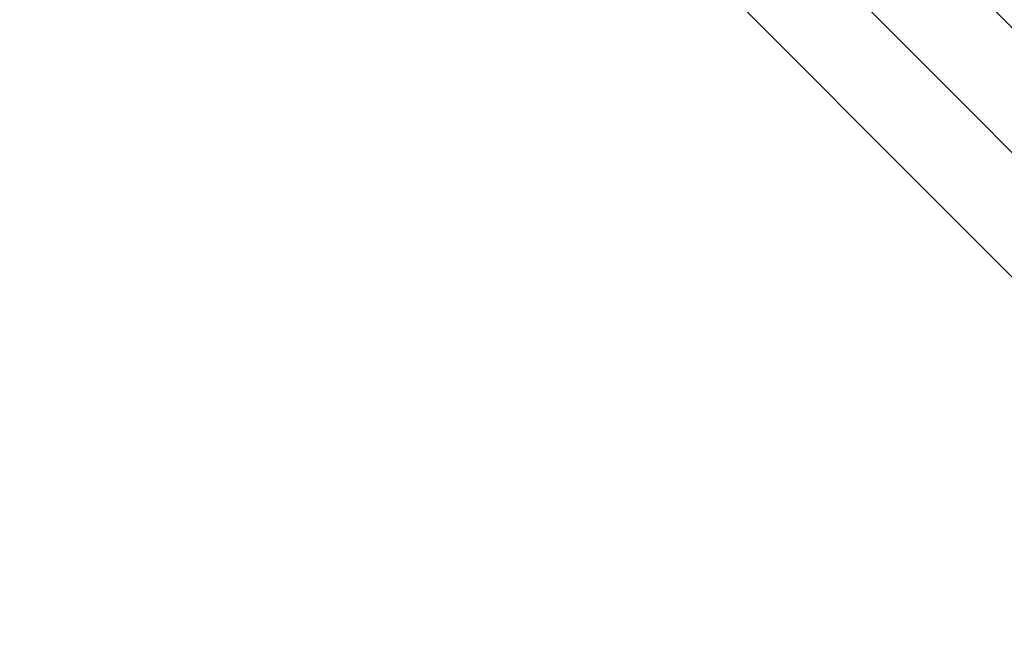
# Model space of a CAD drawing. Header units: millimetres. Extents: x -1690 to 192, y -898 to 54.
# Tile 11 of 256: x -1667.98 to -1659.59, y -898.05 to -892.71. Entities that reach past the tile are written whole.
import ezdxf

# ---------------------------------------------------------------- set-up
doc = ezdxf.new("R2010")
doc.units = ezdxf.units.MM
doc.header["$MEASUREMENT"] = 0
doc.layers.add('OVIDIO 186x93x72h', color=7, linetype='Continuous')

msp = doc.modelspace()

# ---------------------------------------------------------------- linework, layer by layer
at = {"layer": 'OVIDIO 186x93x72h'}
for points in [[(-1688.4247, -863.879), (-1655.8984, -896.4053)], [(-1655.8984, -896.4053), (-1688.4247, -863.879)], [(-1656.4287, -896.9356), (-1688.955, -864.4093)], [(-1656.9591, -897.4659), (-1689.4853, -864.9397)], [(-1689.4853, -864.9397), (-1656.9591, -897.4659)]]:
    msp.add_lwpolyline(points, dxfattribs=at)
at = {"layer": 'OVIDIO 186x93x72h', "extrusion": (0.000231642, 0.999884, -0.015217)}
for points in [[(1655.6907, -16.2727), (1666.6534, 703.8107)], [(1666.6534, 703.8107), (1655.6907, -16.2727)], [(1667.7138, 703.7946), (1656.7511, -16.2888)], [(1656.7511, -16.2888), (1667.7138, 703.7946)]]:
    msp.add_lwpolyline(points, dxfattribs=at)
at = {"layer": 'OVIDIO 186x93x72h', "extrusion": (0.999884, 0.000231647, 0.015199)}
for points in [[(-885.04, 742.6114), (-896.0163, 22.5044)], [(-896.0163, 22.5044), (-885.04, 742.6114)]]:
    msp.add_lwpolyline(points, dxfattribs=at)
at = {"layer": 'OVIDIO 186x93x72h', "extrusion": (0.999884, 0.000231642, 0.015217)}
for points in [[(-896.1685, 22.5461), (-885.2056, 742.6432)], [(-897.6683, 22.5699), (-886.7055, 742.6602)]]:
    msp.add_lwpolyline(points, dxfattribs=at)
at = {"layer": 'OVIDIO 186x93x72h', "extrusion": (0.999885, 0.000231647, 0.015188)}
for points in [[(-886.0894, 742.5964), (-897.0738, 22.4992)], [(-897.0738, 22.4992), (-886.0894, 742.5964)]]:
    msp.add_lwpolyline(points, dxfattribs=at)

doc.saveas('drawing.dxf')
